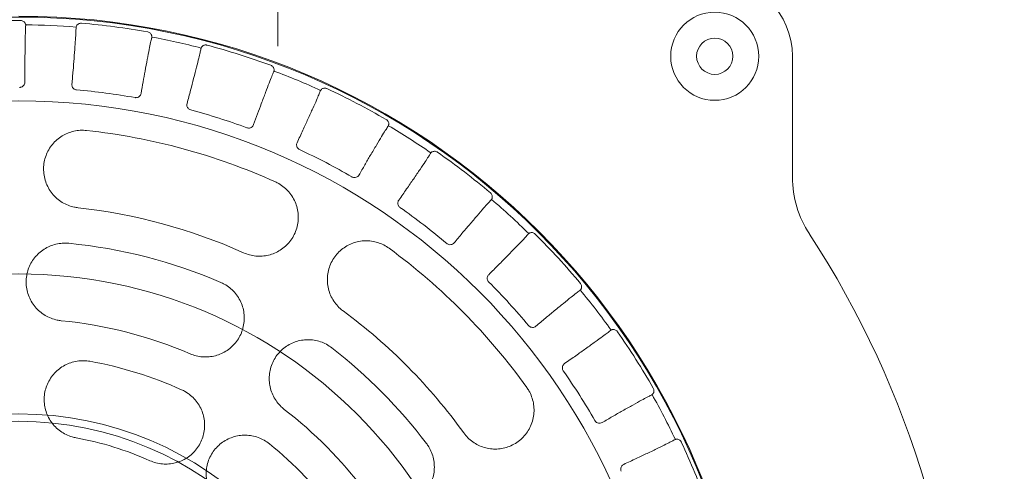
# Model space of a CAD drawing. Header units: centimetres. Extents: x -9388 to 91680, y -1419244 to 50347.
# Tile 141 of 183: x 38824 to 39014, y -689445 to -689358. Entities that reach past the tile are written whole.
import ezdxf
from ezdxf.enums import TextEntityAlignment as Align

# ---------------------------------------------------------------- set-up
doc = ezdxf.new("R2010")
doc.units = ezdxf.units.CM
doc.linetypes.add('CENTER', pattern=[2, 1.25, -0.25, 0.25, -0.25])
doc.linetypes.add('Kropki i Kreski', pattern=[360, 180, -90, 0, -90])
for name, color, linetype, lineweight in [('! wpusty dachowe_Nr_pióra__1', 7, 'Continuous', 13), ('Osie_Nr_pióra__1', 7, 'Continuous', 13), ('Osie_Nr_pióra__4', 7, 'Continuous', 13), ('Q_podkład', 8, 'Continuous', 9)]:
    doc.layers.add(name, color=color, linetype=linetype, lineweight=lineweight)
doc.layers.add('Osie', color=7, linetype='Continuous')
doc.layers.add('Q_kd_pion', color=7, linetype='CENTER', lineweight=35, true_color=0x34cc00)
doc.layers.add('Q_kd_wpusty', color=7, linetype='Continuous', lineweight=15, true_color=0x009901)
doc.styles.add('GENERATED_STYLE_3', font='calibri.ttf')

# ---------------------------------------------------------------- blocks, each defined once
blk = doc.blocks.new('Standardowy znacznik siatki_8')
at = {"layer": 'Osie_Nr_pióra__4', "linetype": 'Kropki i Kreski'}
blk.add_line((1000, 0), (12138.23, 0), dxfattribs=at)
at = {"layer": 'Osie_Nr_pióra__1', "style": 'GENERATED_STYLE_3'}
for tag, p in [('AC_MarkerText_1_0', (-125, 5.72)), ('AC_MarkerText_1_1', (13263.23, 5.72))]:
    blk.add_attdef(tag, text='', height=100, rotation=270, dxfattribs=at).set_placement(p, align=Align.MIDDLE_CENTER)
blk = doc.blocks.new('PAB.02_RZUT DACHU')
at = {"layer": '! wpusty dachowe_Nr_pióra__1', "color": 8, "linetype": 'Continuous'}
for radius in [92.35, 63.93]:
    blk.add_circle((38824, -709499.06), radius, dxfattribs=at)
blk.add_arc((38824, -709499.06), 142.08, 270, 90, dxfattribs=at)
at = {"layer": 'Osie', "color": 8, "linetype": 'Continuous', "zscale": 1000, "rotation": 89.9999999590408}
blk.add_blockref('Standardowy znacznik siatki_8', (38874, -712523.39), dxfattribs=at)
blk = doc.blocks.new('A$C674D9795')
at = {"layer": 'Q_kd_wpusty', "linetype": 'Continuous'}
blk.add_line((14.935, 13.435), (14.935, 11.103), dxfattribs=at)
blk.add_line((14.935, 13.435), (14.935, 11.103), dxfattribs=at)
for centre, radius in [((0, 0), 25), ((0, 0), 25), ((13.435, 13.435), 0.85), ((13.435, 13.435), 0.85), ((0, 0), 14.191), ((0, 0), 14.191), ((13.435, 13.435), 0.35), ((13.435, 13.435), 0.35), ((0, 0), 12.574), ((0, 0), 12.574)]:
    blk.add_circle(centre, radius, dxfattribs=at)
for centre, radius, start, end in [((13.435, 13.435), 1.5, 0, 90), ((13.435, 13.435), 1.5, 0, 90), ((0, 0), 14.124, 89.8629, 95.1018), ((0, 0), 14.124, 89.8629, 95.1018), ((0, 0), 14.124, 79.8629, 85.1018), ((0, 0), 14.124, 79.8629, 85.1018), ((0, 0), 14.042, 85.494, 89.4707), ((0, 0), 14.042, 85.494, 89.4707), ((0, 0), 14.042, 85.4941, 89.4706), ((0, 0), 14.042, 85.4941, 89.4706), ((0, 0), 14.042, 75.494, 79.4707), ((0, 0), 14.042, 75.494, 79.4707), ((0, 0), 14.042, 75.4941, 79.4706), ((0, 0), 14.042, 75.4941, 79.4706), ((0, 0), 14.124, 69.8629, 75.1018), ((0, 0), 14.124, 69.8629, 75.1018), ((0, 0), 14.042, 65.4941, 69.4706), ((0, 0), 14.042, 65.494, 69.4707), ((0, 0), 14.042, 65.4941, 69.4706), ((0, 0), 14.042, 65.494, 69.4707), ((0, 0), 12.835, 79.9408, 85.0239), ((0, 0), 12.835, 79.9408, 85.0239), ((0, 0), 14.124, 59.8629, 65.1018), ((0, 0), 14.124, 59.8629, 65.1018), ((0, 0), 12.835, 69.9408, 75.0239), ((0, 0), 12.835, 69.9408, 75.0239), ((0, 0), 12.074, 65.7909, 83.7909), ((0, 0), 12.074, 65.7909, 83.7909), ((0, 0), 14.042, 55.4941, 59.4706), ((0, 0), 14.042, 55.494, 59.4707), ((0, 0), 14.042, 55.4941, 59.4706), ((0, 0), 14.042, 55.494, 59.4707), ((0, 0), 12.835, 59.9408, 65.0239), ((0, 0), 12.835, 59.9408, 65.0239), ((0, 0), 14.124, 49.8629, 55.1018), ((0, 0), 14.124, 49.8629, 55.1018), ((16.935, 11.103), 2, 180, 213.2488), ((16.935, 11.103), 2, 180, 213.2488), ((0, 0), 14.042, 45.4941, 49.4706), ((0, 0), 14.042, 45.494, 49.4707), ((0, 0), 14.042, 45.4941, 49.4706), ((0, 0), 14.042, 45.494, 49.4707), ((0, 0), 10.574, 65.7909, 83.7909), ((0, 0), 10.574, 65.7909, 83.7909), ((0, 0), 12.835, 49.9408, 55.0239), ((0, 0), 12.835, 49.9408, 55.0239), ((0, 0), 14.124, 39.8629, 45.1018), ((0, 0), 14.124, 39.8629, 45.1018), ((0, 0), 18.25, 326.7512, 33.2488), ((0, 0), 18.25, 326.7512, 33.2488), ((0, 0), 9.874, 66.7606, 84.4132), ((0, 0), 9.874, 66.7606, 84.4132), ((0, 0), 12.074, 35.6989, 53.6989), ((0, 0), 12.074, 35.6989, 53.6989), ((0, 0), 12.835, 39.9408, 45.0239), ((0, 0), 12.835, 39.9408, 45.0239), ((0, 0), 14.042, 35.4941, 39.4706), ((0, 0), 14.042, 35.4941, 39.4706), ((0, 0), 14.042, 35.494, 39.4707), ((0, 0), 14.042, 35.494, 39.4707), ((0, 0), 10.574, 35.6989, 53.6989), ((0, 0), 10.574, 35.6989, 53.6989), ((0, 0), 8.374, 66.7606, 84.4132), ((0, 0), 8.374, 66.7606, 84.4132), ((0, 0), 14.124, 29.8629, 35.1018), ((0, 0), 14.124, 29.8629, 35.1018), ((0, 0), 9.874, 37.1642, 52.2791), ((0, 0), 9.874, 37.1642, 52.2791), ((0, 0), 7.674, 65.836, 79.7077), ((0, 0), 7.674, 65.836, 79.7077), ((0, 0), 12.835, 29.9408, 35.0239), ((0, 0), 12.835, 29.9408, 35.0239), ((0, 0), 14.042, 25.4941, 29.4706), ((0, 0), 14.042, 25.494, 29.4707), ((0, 0), 14.042, 25.4941, 29.4706), ((0, 0), 14.042, 25.494, 29.4707), ((0, 0), 8.374, 37.1642, 52.2791), ((0, 0), 8.374, 37.1642, 52.2791), ((0, 0), 6.174, 65.836, 79.7077), ((0, 0), 6.174, 65.836, 79.7077), ((0, 0), 7.674, 37.059, 50.9308), ((0, 0), 7.674, 37.059, 50.9308), ((0, 0), 14.124, 19.8629, 25.1018), ((0, 0), 14.124, 19.8629, 25.1018)]:
    blk.add_arc(centre, radius, start, end, dxfattribs=at)
for points, knots in [([(0.034, 14.124), (0.044, 14.123), (0.063, 14.122), (0.089, 14.109), (0.109, 14.091), (0.121, 14.071), (0.128, 14.054), (0.13, 14.045), (0.13, 14.042), (0.13, 14.042)], [0, 0, 0, 0, 0.149282, 0.298681, 0.445257, 0.59208, 0.755033, 0.95273, 1, 1, 1, 1]), ([(0.034, 14.124), (0.044, 14.123), (0.063, 14.122), (0.089, 14.109), (0.109, 14.091), (0.121, 14.071), (0.128, 14.054), (0.13, 14.045), (0.13, 14.042), (0.13, 14.042)], [0, 0, 0, 0, 0.149282, 0.298681, 0.445257, 0.59208, 0.755033, 0.95273, 1, 1, 1, 1]), ([(1.103, 13.999), (1.104, 14.003), (1.105, 14.01), (1.116, 14.032), (1.134, 14.051), (1.158, 14.066), (1.184, 14.073), (1.2, 14.073), (1.206, 14.073)], [0, 0, 0, 0, 0.258469, 0.444789, 0.600485, 0.756655, 0.902489, 1, 1, 1, 1]), ([(1.103, 13.999), (1.104, 14.003), (1.105, 14.01), (1.116, 14.032), (1.134, 14.051), (1.158, 14.066), (1.184, 14.073), (1.2, 14.073), (1.206, 14.073)], [0, 0, 0, 0, 0.258469, 0.444789, 0.600485, 0.756655, 0.902489, 1, 1, 1, 1]), ([(0.114, 12.935), (0.114, 13.012), (0.114, 13.167), (0.115, 13.394), (0.118, 13.614), (0.121, 13.801), (0.125, 13.943), (0.128, 13.995), (0.129, 14.021)], [0, 0, 0, 0, 0.141894, 0.286274, 0.467028, 0.653025, 0.824295, 1, 1, 1, 1]), ([(0.114, 12.935), (0.114, 13.012), (0.114, 13.167), (0.115, 13.394), (0.118, 13.614), (0.121, 13.801), (0.125, 13.943), (0.128, 13.995), (0.129, 14.021)], [0, 0, 0, 0, 0.141894, 0.286274, 0.467028, 0.653025, 0.824295, 1, 1, 1, 1]), ([(0.13, 14.042), (0.13, 14.041), (0.13, 14.041), (0.13, 14.041), (0.13, 14.041), (0.13, 14.042), (0.13, 14.042)], [0, 0, 0, 0, 1, 1, 1, 1.000004, 1.000004, 1.000004, 1.000004]), ([(0.13, 14.042), (0.13, 14.041), (0.13, 14.041), (0.13, 14.041), (0.13, 14.041), (0.13, 14.042), (0.13, 14.042)], [0, 0, 0, 0, 1, 1, 1, 1.000004, 1.000004, 1.000004, 1.000004]), ([(1.102, 13.978), (1.101, 13.957), (1.1, 13.913), (1.093, 13.793), (1.082, 13.625), (1.065, 13.407), (1.045, 13.163), (1.029, 12.985), (1.022, 12.895)], [0, 0, 0, 0, 0.149732, 0.302395, 0.483165, 0.669178, 0.832667, 1, 1, 1, 1]), ([(1.102, 13.978), (1.101, 13.957), (1.1, 13.913), (1.093, 13.793), (1.082, 13.625), (1.065, 13.407), (1.045, 13.163), (1.029, 12.985), (1.022, 12.895)], [0, 0, 0, 0, 0.149732, 0.302395, 0.483165, 0.669178, 0.832667, 1, 1, 1, 1]), ([(1.103, 13.998), (1.103, 13.998), (1.103, 13.999), (1.103, 13.999), (1.103, 13.999), (1.103, 13.998), (1.103, 13.998)], [0, 0, 0, 0, 1, 1, 1, 1.000004, 1.000004, 1.000004, 1.000004]), ([(1.103, 13.998), (1.103, 13.998), (1.103, 13.999), (1.103, 13.999), (1.103, 13.999), (1.103, 13.998), (1.103, 13.998)], [0, 0, 0, 0, 1, 1, 1, 1.000004, 1.000004, 1.000004, 1.000004]), ([(2.486, 13.904), (2.495, 13.901), (2.515, 13.896), (2.538, 13.879), (2.554, 13.858), (2.563, 13.836), (2.566, 13.818), (2.566, 13.809), (2.566, 13.806), (2.566, 13.806)], [0, 0, 0, 0, 0.149282, 0.298683, 0.445258, 0.592082, 0.755032, 0.95273, 1, 1, 1, 1]), ([(2.486, 13.904), (2.495, 13.901), (2.515, 13.896), (2.538, 13.879), (2.554, 13.858), (2.563, 13.836), (2.566, 13.818), (2.566, 13.809), (2.566, 13.806), (2.566, 13.806)], [0, 0, 0, 0, 0.149282, 0.298683, 0.445258, 0.592082, 0.755032, 0.95273, 1, 1, 1, 1]), ([(2.359, 12.719), (2.372, 12.793), (2.398, 12.944), (2.439, 13.166), (2.479, 13.383), (2.515, 13.568), (2.544, 13.709), (2.556, 13.76), (2.562, 13.786)], [0, 0, 0, 0, 0.140134, 0.282661, 0.463416, 0.649414, 0.822419, 1, 1, 1, 1]), ([(2.359, 12.719), (2.372, 12.793), (2.398, 12.944), (2.439, 13.166), (2.479, 13.383), (2.515, 13.568), (2.544, 13.709), (2.556, 13.76), (2.562, 13.786)], [0, 0, 0, 0, 0.140134, 0.282661, 0.463416, 0.649414, 0.822419, 1, 1, 1, 1]), ([(2.566, 13.806), (2.566, 13.806), (2.566, 13.805), (2.566, 13.805), (2.566, 13.805), (2.566, 13.806), (2.566, 13.806)], [0, 0, 0, 0, 1, 1, 1, 1.000004, 1.000004, 1.000004, 1.000004]), ([(2.566, 13.806), (2.566, 13.806), (2.566, 13.805), (2.566, 13.805), (2.566, 13.805), (2.566, 13.806), (2.566, 13.806)], [0, 0, 0, 0, 1, 1, 1, 1.000004, 1.000004, 1.000004, 1.000004]), ([(3.512, 13.575), (3.508, 13.553), (3.499, 13.51), (3.472, 13.394), (3.431, 13.23), (3.377, 13.019), (3.315, 12.781), (3.269, 12.609), (3.245, 12.522)], [0, 0, 0, 0, 0.149732, 0.302395, 0.483165, 0.669178, 0.832668, 1, 1, 1, 1]), ([(3.512, 13.575), (3.508, 13.553), (3.499, 13.51), (3.472, 13.394), (3.431, 13.23), (3.377, 13.019), (3.315, 12.781), (3.269, 12.609), (3.245, 12.522)], [0, 0, 0, 0, 0.149732, 0.302395, 0.483165, 0.669178, 0.832668, 1, 1, 1, 1]), ([(3.517, 13.594), (3.519, 13.598), (3.521, 13.605), (3.536, 13.625), (3.557, 13.641), (3.583, 13.652), (3.609, 13.654), (3.625, 13.651), (3.631, 13.65)], [0, 0, 0, 0, 0.258469, 0.44479, 0.600485, 0.756653, 0.90249, 1, 1, 1, 1]), ([(3.517, 13.594), (3.519, 13.598), (3.521, 13.605), (3.536, 13.625), (3.557, 13.641), (3.583, 13.652), (3.609, 13.654), (3.625, 13.651), (3.631, 13.65)], [0, 0, 0, 0, 0.258469, 0.44479, 0.600485, 0.756653, 0.90249, 1, 1, 1, 1]), ([(3.517, 13.594), (3.517, 13.594), (3.517, 13.594), (3.517, 13.594), (3.517, 13.594), (3.517, 13.594), (3.517, 13.594)], [0, 0, 0, 0, 1, 1, 1, 1.000004, 1.000004, 1.000004, 1.000004]), ([(3.517, 13.594), (3.517, 13.594), (3.517, 13.594), (3.517, 13.594), (3.517, 13.594), (3.517, 13.594), (3.517, 13.594)], [0, 0, 0, 0, 1, 1, 1, 1.000004, 1.000004, 1.000004, 1.000004]), ([(4.531, 12.116), (4.557, 12.186), (4.609, 12.328), (4.687, 12.539), (4.764, 12.745), (4.832, 12.922), (4.885, 13.058), (4.906, 13.107), (4.917, 13.131)], [0, 0, 0, 0, 0.138266, 0.278829, 0.459586, 0.645585, 0.820429, 1, 1, 1, 1]), ([(4.531, 12.116), (4.557, 12.186), (4.609, 12.328), (4.687, 12.539), (4.764, 12.745), (4.832, 12.922), (4.885, 13.058), (4.906, 13.107), (4.917, 13.131)], [0, 0, 0, 0, 0.138266, 0.278829, 0.459586, 0.645585, 0.820429, 1, 1, 1, 1]), ([(4.863, 13.261), (4.871, 13.257), (4.889, 13.248), (4.909, 13.227), (4.922, 13.204), (4.927, 13.181), (4.927, 13.162), (4.925, 13.153), (4.925, 13.151), (4.924, 13.15)], [0, 0, 0, 0, 0.149282, 0.298682, 0.44526, 0.592081, 0.755032, 0.95273, 1, 1, 1, 1]), ([(4.863, 13.261), (4.871, 13.257), (4.889, 13.248), (4.909, 13.227), (4.922, 13.204), (4.927, 13.181), (4.927, 13.162), (4.925, 13.153), (4.925, 13.151), (4.924, 13.15)], [0, 0, 0, 0, 0.149282, 0.298682, 0.44526, 0.592081, 0.755032, 0.95273, 1, 1, 1, 1]), ([(4.924, 13.15), (4.924, 13.15), (4.924, 13.15), (4.924, 13.15), (4.924, 13.15), (4.924, 13.15), (4.924, 13.15)], [0, 0, 0, 0, 1, 1, 1, 1.000004, 1.000004, 1.000004, 1.000004]), ([(4.924, 13.15), (4.924, 13.15), (4.924, 13.15), (4.924, 13.15), (4.924, 13.15), (4.924, 13.15), (4.924, 13.15)], [0, 0, 0, 0, 1, 1, 1, 1.000004, 1.000004, 1.000004, 1.000004]), ([(0.114, 12.935), (0.113, 12.923), (0.11, 12.899), (0.09, 12.867), (0.061, 12.845), (0.034, 12.836), (0.018, 12.835), (0.013, 12.835)], [0, 0, 0, 0, 0.240566, 0.481601, 0.708704, 0.916759, 1, 1, 1, 1]), ([(0.114, 12.935), (0.113, 12.923), (0.11, 12.899), (0.09, 12.867), (0.061, 12.845), (0.034, 12.836), (0.018, 12.835), (0.013, 12.835)], [0, 0, 0, 0, 0.240566, 0.481601, 0.708704, 0.916759, 1, 1, 1, 1]), ([(1.113, 12.787), (1.103, 12.788), (1.082, 12.792), (1.054, 12.81), (1.034, 12.835), (1.022, 12.864), (1.022, 12.885), (1.022, 12.895)], [0, 0, 0, 0, 0.19321, 0.386197, 0.585284, 0.798591, 1, 1, 1, 1]), ([(1.113, 12.787), (1.103, 12.788), (1.082, 12.792), (1.054, 12.81), (1.034, 12.835), (1.022, 12.864), (1.022, 12.885), (1.022, 12.895)], [0, 0, 0, 0, 0.19321, 0.386197, 0.585284, 0.798591, 1, 1, 1, 1]), ([(5.816, 12.759), (5.808, 12.738), (5.792, 12.697), (5.745, 12.587), (5.676, 12.433), (5.586, 12.235), (5.484, 12.012), (5.408, 11.85), (5.37, 11.768)], [0, 0, 0, 0, 0.149732, 0.302395, 0.483165, 0.669178, 0.832668, 1, 1, 1, 1]), ([(5.816, 12.759), (5.808, 12.738), (5.792, 12.697), (5.745, 12.587), (5.676, 12.433), (5.586, 12.235), (5.484, 12.012), (5.408, 11.85), (5.37, 11.768)], [0, 0, 0, 0, 0.149732, 0.302395, 0.483165, 0.669178, 0.832668, 1, 1, 1, 1]), ([(5.824, 12.777), (5.827, 12.781), (5.83, 12.787), (5.848, 12.804), (5.871, 12.816), (5.899, 12.822), (5.926, 12.82), (5.94, 12.814), (5.946, 12.812)], [0, 0, 0, 0, 0.258467, 0.444788, 0.600486, 0.756654, 0.90249, 1, 1, 1, 1]), ([(5.824, 12.777), (5.827, 12.781), (5.83, 12.787), (5.848, 12.804), (5.871, 12.816), (5.899, 12.822), (5.926, 12.82), (5.94, 12.814), (5.946, 12.812)], [0, 0, 0, 0, 0.258467, 0.444788, 0.600486, 0.756654, 0.90249, 1, 1, 1, 1]), ([(5.824, 12.777), (5.824, 12.777), (5.824, 12.777), (5.824, 12.777), (5.824, 12.777), (5.824, 12.777), (5.824, 12.777)], [0, 0, 0, 0, 1, 1, 1, 1.000004, 1.000004, 1.000004, 1.000004]), ([(5.824, 12.777), (5.824, 12.777), (5.824, 12.777), (5.824, 12.777), (5.824, 12.777), (5.824, 12.777), (5.824, 12.777)], [0, 0, 0, 0, 1, 1, 1, 1.000004, 1.000004, 1.000004, 1.000004]), ([(2.359, 12.719), (2.355, 12.707), (2.349, 12.684), (2.323, 12.656), (2.291, 12.639), (2.262, 12.635), (2.246, 12.637), (2.242, 12.638)], [0, 0, 0, 0, 0.240565, 0.481598, 0.708704, 0.916759, 1, 1, 1, 1]), ([(2.359, 12.719), (2.355, 12.707), (2.349, 12.684), (2.323, 12.656), (2.291, 12.639), (2.262, 12.635), (2.246, 12.637), (2.242, 12.638)], [0, 0, 0, 0, 0.240565, 0.481598, 0.708704, 0.916759, 1, 1, 1, 1]), ([(3.317, 12.399), (3.307, 12.403), (3.287, 12.41), (3.263, 12.432), (3.247, 12.46), (3.24, 12.491), (3.244, 12.512), (3.245, 12.522)], [0, 0, 0, 0, 0.193211, 0.386194, 0.585286, 0.798595, 1, 1, 1, 1]), ([(3.317, 12.399), (3.307, 12.403), (3.287, 12.41), (3.263, 12.432), (3.247, 12.46), (3.24, 12.491), (3.244, 12.512), (3.245, 12.522)], [0, 0, 0, 0, 0.193211, 0.386194, 0.585286, 0.798595, 1, 1, 1, 1]), ([(7.091, 12.215), (7.1, 12.209), (7.116, 12.198), (7.132, 12.174), (7.14, 12.148), (7.141, 12.125), (7.138, 12.107), (7.134, 12.098), (7.133, 12.096), (7.133, 12.095)], [0, 0, 0, 0, 0.14928, 0.298682, 0.445259, 0.59208, 0.755032, 0.952729, 1, 1, 1, 1]), ([(7.091, 12.215), (7.1, 12.209), (7.116, 12.198), (7.132, 12.174), (7.14, 12.148), (7.141, 12.125), (7.138, 12.107), (7.134, 12.098), (7.133, 12.096), (7.133, 12.095)], [0, 0, 0, 0, 0.14928, 0.298682, 0.445259, 0.59208, 0.755032, 0.952729, 1, 1, 1, 1]), ([(1.306, 12.003), (1.265, 12.006), (1.182, 12.011), (1.059, 11.992), (0.941, 11.956), (0.831, 11.9), (0.731, 11.827), (0.644, 11.737), (0.572, 11.634), (0.518, 11.52), (0.484, 11.397), (0.471, 11.268), (0.481, 11.139), (0.512, 11.012), (0.566, 10.892), (0.638, 10.784), (0.729, 10.691), (0.832, 10.614), (0.947, 10.558), (1.052, 10.525), (1.119, 10.516), (1.144, 10.512)], [0, 0, 0, 0, 0.05185, 0.103702, 0.155521, 0.207345, 0.259848, 0.312358, 0.366177, 0.420001, 0.475159, 0.530318, 0.586198, 0.642074, 0.69771, 0.753339, 0.807817, 0.862288, 0.91532, 0.968349, 1, 1, 1, 1]), ([(1.306, 12.003), (1.265, 12.006), (1.182, 12.011), (1.059, 11.992), (0.941, 11.956), (0.831, 11.9), (0.731, 11.827), (0.644, 11.737), (0.572, 11.634), (0.518, 11.52), (0.484, 11.397), (0.471, 11.268), (0.481, 11.139), (0.512, 11.012), (0.566, 10.892), (0.638, 10.784), (0.729, 10.691), (0.832, 10.614), (0.947, 10.558), (1.052, 10.525), (1.119, 10.516), (1.144, 10.512)], [0, 0, 0, 0, 0.05185, 0.103702, 0.155521, 0.207345, 0.259848, 0.312358, 0.366177, 0.420001, 0.475159, 0.530318, 0.586198, 0.642074, 0.69771, 0.753339, 0.807817, 0.862288, 0.91532, 0.968349, 1, 1, 1, 1]), ([(4.531, 12.116), (4.526, 12.105), (4.515, 12.083), (4.486, 12.06), (4.451, 12.049), (4.422, 12.05), (4.407, 12.055), (4.402, 12.056)], [0, 0, 0, 0, 0.240564, 0.481597, 0.708703, 0.916759, 1, 1, 1, 1]), ([(4.531, 12.116), (4.526, 12.105), (4.515, 12.083), (4.486, 12.06), (4.451, 12.049), (4.422, 12.05), (4.407, 12.055), (4.402, 12.056)], [0, 0, 0, 0, 0.240564, 0.481597, 0.708703, 0.916759, 1, 1, 1, 1]), ([(6.566, 11.145), (6.604, 11.211), (6.681, 11.343), (6.795, 11.539), (6.907, 11.728), (7.004, 11.89), (7.079, 12.012), (7.108, 12.056), (7.123, 12.078)], [0, 0, 0, 0, 0.140528, 0.283471, 0.464226, 0.650223, 0.82284, 1, 1, 1, 1]), ([(6.566, 11.145), (6.604, 11.211), (6.681, 11.343), (6.795, 11.539), (6.907, 11.728), (7.004, 11.89), (7.079, 12.012), (7.108, 12.056), (7.123, 12.078)], [0, 0, 0, 0, 0.140528, 0.283471, 0.464226, 0.650223, 0.82284, 1, 1, 1, 1]), ([(7.133, 12.095), (7.133, 12.095), (7.133, 12.095), (7.133, 12.095), (7.133, 12.095), (7.133, 12.095), (7.133, 12.095)], [0, 0, 0, 0, 1, 1, 1, 1.000004, 1.000004, 1.000004, 1.000004]), ([(7.133, 12.095), (7.133, 12.095), (7.133, 12.095), (7.133, 12.095), (7.133, 12.095), (7.133, 12.095), (7.133, 12.095)], [0, 0, 0, 0, 1, 1, 1, 1.000004, 1.000004, 1.000004, 1.000004]), ([(5.419, 11.635), (5.41, 11.64), (5.392, 11.651), (5.372, 11.677), (5.361, 11.707), (5.36, 11.739), (5.367, 11.758), (5.37, 11.768)], [0, 0, 0, 0, 0.19321, 0.386195, 0.585282, 0.798597, 1, 1, 1, 1]), ([(5.419, 11.635), (5.41, 11.64), (5.392, 11.651), (5.372, 11.677), (5.361, 11.707), (5.36, 11.739), (5.367, 11.758), (5.37, 11.768)], [0, 0, 0, 0, 0.19321, 0.386195, 0.585282, 0.798597, 1, 1, 1, 1]), ([(7.955, 11.572), (7.957, 11.575), (7.962, 11.58), (7.982, 11.594), (8.008, 11.602), (8.036, 11.603), (8.062, 11.596), (8.075, 11.588), (8.081, 11.584)], [0, 0, 0, 0, 0.258468, 0.444787, 0.600486, 0.756654, 0.902487, 1, 1, 1, 1]), ([(7.955, 11.572), (7.957, 11.575), (7.962, 11.58), (7.982, 11.594), (8.008, 11.602), (8.036, 11.603), (8.062, 11.596), (8.075, 11.588), (8.081, 11.584)], [0, 0, 0, 0, 0.258468, 0.444787, 0.600486, 0.756654, 0.902487, 1, 1, 1, 1]), ([(7.943, 11.555), (7.932, 11.536), (7.909, 11.499), (7.843, 11.399), (7.749, 11.258), (7.626, 11.079), (7.486, 10.877), (7.384, 10.731), (7.332, 10.657)], [0, 0, 0, 0, 0.149732, 0.302395, 0.483165, 0.669178, 0.832668, 1, 1, 1, 1]), ([(7.943, 11.555), (7.932, 11.536), (7.909, 11.499), (7.843, 11.399), (7.749, 11.258), (7.626, 11.079), (7.486, 10.877), (7.384, 10.731), (7.332, 10.657)], [0, 0, 0, 0, 0.149732, 0.302395, 0.483165, 0.669178, 0.832668, 1, 1, 1, 1]), ([(7.954, 11.571), (7.955, 11.571), (7.955, 11.572), (7.955, 11.572), (7.955, 11.572), (7.954, 11.571), (7.954, 11.571)], [0, 0, 0, 0, 1, 1, 1, 1.000004, 1.000004, 1.000004, 1.000004]), ([(7.954, 11.571), (7.955, 11.571), (7.955, 11.572), (7.955, 11.572), (7.955, 11.572), (7.954, 11.571), (7.954, 11.571)], [0, 0, 0, 0, 1, 1, 1, 1.000004, 1.000004, 1.000004, 1.000004]), ([(6.566, 11.145), (6.559, 11.135), (6.545, 11.116), (6.512, 11.098), (6.476, 11.093), (6.447, 11.099), (6.433, 11.107), (6.429, 11.109)], [0, 0, 0, 0, 0.240565, 0.481595, 0.708702, 0.916758, 1, 1, 1, 1]), ([(6.566, 11.145), (6.559, 11.135), (6.545, 11.116), (6.512, 11.098), (6.476, 11.093), (6.447, 11.099), (6.433, 11.107), (6.429, 11.109)], [0, 0, 0, 0, 0.240565, 0.481595, 0.708702, 0.916758, 1, 1, 1, 1]), ([(4.336, 9.644), (4.375, 9.629), (4.452, 9.599), (4.574, 9.578), (4.698, 9.577), (4.82, 9.596), (4.938, 9.635), (5.048, 9.693), (5.148, 9.768), (5.235, 9.861), (5.305, 9.967), (5.357, 10.086), (5.388, 10.212), (5.397, 10.342), (5.383, 10.472), (5.348, 10.597), (5.291, 10.714), (5.216, 10.819), (5.124, 10.908), (5.034, 10.972), (4.974, 11.001), (4.951, 11.012)], [0, 0, 0, 0, 0.051863, 0.103729, 0.155562, 0.2074, 0.259906, 0.312418, 0.366222, 0.420031, 0.475168, 0.530307, 0.586182, 0.642052, 0.697703, 0.753346, 0.807845, 0.862337, 0.915376, 0.968411, 1, 1, 1, 1]), ([(4.336, 9.644), (4.375, 9.629), (4.452, 9.599), (4.574, 9.578), (4.698, 9.577), (4.82, 9.596), (4.938, 9.635), (5.048, 9.693), (5.148, 9.768), (5.235, 9.861), (5.305, 9.967), (5.357, 10.086), (5.388, 10.212), (5.397, 10.342), (5.383, 10.472), (5.348, 10.597), (5.291, 10.714), (5.216, 10.819), (5.124, 10.908), (5.034, 10.972), (4.974, 11.001), (4.951, 11.012)], [0, 0, 0, 0, 0.051863, 0.103729, 0.155562, 0.2074, 0.259906, 0.312418, 0.366222, 0.420031, 0.475168, 0.530307, 0.586182, 0.642052, 0.697703, 0.753346, 0.807845, 0.862337, 0.915376, 0.968411, 1, 1, 1, 1]), ([(7.357, 10.517), (7.349, 10.524), (7.333, 10.538), (7.318, 10.567), (7.313, 10.598), (7.317, 10.63), (7.327, 10.648), (7.332, 10.657)], [0, 0, 0, 0, 0.193208, 0.386197, 0.585283, 0.798592, 1, 1, 1, 1]), ([(7.357, 10.517), (7.349, 10.524), (7.333, 10.538), (7.318, 10.567), (7.313, 10.598), (7.317, 10.63), (7.327, 10.648), (7.332, 10.657)], [0, 0, 0, 0, 0.193208, 0.386197, 0.585283, 0.798592, 1, 1, 1, 1]), ([(8.402, 9.835), (8.454, 9.897), (8.558, 10.021), (8.709, 10.199), (8.852, 10.366), (8.971, 10.503), (9.061, 10.604), (9.095, 10.639), (9.112, 10.658)], [0, 0, 0, 0, 0.148796, 0.300468, 0.48122, 0.667215, 0.831652, 1, 1, 1, 1]), ([(8.402, 9.835), (8.454, 9.897), (8.558, 10.021), (8.709, 10.199), (8.852, 10.366), (8.971, 10.503), (9.061, 10.604), (9.095, 10.639), (9.112, 10.658)], [0, 0, 0, 0, 0.148796, 0.300468, 0.48122, 0.667215, 0.831652, 1, 1, 1, 1]), ([(9.105, 10.798), (9.112, 10.791), (9.126, 10.777), (9.137, 10.75), (9.141, 10.724), (9.138, 10.701), (9.132, 10.683), (9.127, 10.675), (9.125, 10.673), (9.125, 10.673)], [0, 0, 0, 0, 0.149283, 0.298683, 0.44526, 0.592081, 0.755032, 0.952729, 1, 1, 1, 1]), ([(9.105, 10.798), (9.112, 10.791), (9.126, 10.777), (9.137, 10.75), (9.141, 10.724), (9.138, 10.701), (9.132, 10.683), (9.127, 10.675), (9.125, 10.673), (9.125, 10.673)], [0, 0, 0, 0, 0.149283, 0.298683, 0.44526, 0.592081, 0.755032, 0.952729, 1, 1, 1, 1]), ([(9.125, 10.673), (9.125, 10.673), (9.125, 10.673), (9.125, 10.673), (9.125, 10.673), (9.125, 10.673), (9.125, 10.673)], [0, 0, 0, 0, 1, 1, 1, 1.000004, 1.000004, 1.000004, 1.000004]), ([(9.125, 10.673), (9.125, 10.673), (9.125, 10.673), (9.125, 10.673), (9.125, 10.673), (9.125, 10.673), (9.125, 10.673)], [0, 0, 0, 0, 1, 1, 1, 1.000004, 1.000004, 1.000004, 1.000004]), ([(9.829, 10), (9.815, 9.984), (9.786, 9.951), (9.704, 9.863), (9.586, 9.742), (9.434, 9.586), (9.261, 9.412), (9.135, 9.285), (9.071, 9.221)], [0, 0, 0, 0, 0.149732, 0.302395, 0.483165, 0.669178, 0.832668, 1, 1, 1, 1]), ([(9.829, 10), (9.815, 9.984), (9.786, 9.951), (9.704, 9.863), (9.586, 9.742), (9.434, 9.586), (9.261, 9.412), (9.135, 9.285), (9.071, 9.221)], [0, 0, 0, 0, 0.149732, 0.302395, 0.483165, 0.669178, 0.832668, 1, 1, 1, 1]), ([(9.843, 10.015), (9.846, 10.017), (9.852, 10.021), (9.874, 10.031), (9.901, 10.035), (9.929, 10.031), (9.953, 10.02), (9.965, 10.009), (9.97, 10.005)], [0, 0, 0, 0, 0.258468, 0.444786, 0.600485, 0.756653, 0.902488, 1, 1, 1, 1]), ([(9.843, 10.015), (9.846, 10.017), (9.852, 10.021), (9.874, 10.031), (9.901, 10.035), (9.929, 10.031), (9.953, 10.02), (9.965, 10.009), (9.97, 10.005)], [0, 0, 0, 0, 0.258468, 0.444786, 0.600485, 0.756653, 0.902488, 1, 1, 1, 1]), ([(9.843, 10.014), (9.843, 10.014), (9.843, 10.014), (9.843, 10.015), (9.843, 10.015), (9.843, 10.014), (9.843, 10.014)], [0, 0, 0, 0, 1, 1, 1, 1.000004, 1.000004, 1.000004, 1.000004]), ([(9.843, 10.014), (9.843, 10.014), (9.843, 10.014), (9.843, 10.015), (9.843, 10.015), (9.843, 10.014), (9.843, 10.014)], [0, 0, 0, 0, 1, 1, 1, 1.000004, 1.000004, 1.000004, 1.000004]), ([(0.961, 9.827), (0.92, 9.829), (0.836, 9.833), (0.713, 9.813), (0.594, 9.774), (0.484, 9.716), (0.384, 9.641), (0.298, 9.549), (0.228, 9.444), (0.177, 9.329), (0.145, 9.205), (0.135, 9.077), (0.146, 8.949), (0.18, 8.824), (0.234, 8.707), (0.308, 8.6), (0.398, 8.509), (0.502, 8.434), (0.617, 8.378), (0.723, 8.346), (0.79, 8.338), (0.815, 8.334)], [0, 0, 0, 0, 0.052503, 0.105007, 0.157489, 0.209974, 0.262917, 0.315864, 0.36964, 0.42342, 0.478079, 0.532739, 0.587827, 0.642913, 0.697842, 0.752765, 0.806946, 0.861123, 0.914387, 0.96765, 1, 1, 1, 1]), ([(0.961, 9.827), (0.92, 9.829), (0.836, 9.833), (0.713, 9.813), (0.594, 9.774), (0.484, 9.716), (0.384, 9.641), (0.298, 9.549), (0.228, 9.444), (0.177, 9.329), (0.145, 9.205), (0.135, 9.077), (0.146, 8.949), (0.18, 8.824), (0.234, 8.707), (0.308, 8.6), (0.398, 8.509), (0.502, 8.434), (0.617, 8.378), (0.723, 8.346), (0.79, 8.338), (0.815, 8.334)], [0, 0, 0, 0, 0.052503, 0.105007, 0.157489, 0.209974, 0.262917, 0.315864, 0.36964, 0.42342, 0.478079, 0.532739, 0.587827, 0.642913, 0.697842, 0.752765, 0.806946, 0.861123, 0.914387, 0.96765, 1, 1, 1, 1]), ([(7.148, 9.731), (7.114, 9.754), (7.045, 9.799), (6.929, 9.845), (6.809, 9.872), (6.685, 9.879), (6.562, 9.866), (6.442, 9.833), (6.329, 9.779), (6.224, 9.707), (6.133, 9.618), (6.057, 9.513), (6.001, 9.396), (5.964, 9.271), (5.951, 9.141), (5.959, 9.011), (5.991, 8.884), (6.042, 8.766), (6.113, 8.66), (6.187, 8.579), (6.24, 8.537), (6.26, 8.522)], [0, 0, 0, 0, 0.05185, 0.103702, 0.15552, 0.207345, 0.259848, 0.312358, 0.366177, 0.420001, 0.475159, 0.530318, 0.586198, 0.642074, 0.69771, 0.753339, 0.807817, 0.862288, 0.91532, 0.968349, 1, 1, 1, 1]), ([(7.148, 9.731), (7.114, 9.754), (7.045, 9.799), (6.929, 9.845), (6.809, 9.872), (6.685, 9.879), (6.562, 9.866), (6.442, 9.833), (6.329, 9.779), (6.224, 9.707), (6.133, 9.618), (6.057, 9.513), (6.001, 9.396), (5.964, 9.271), (5.951, 9.141), (5.959, 9.011), (5.991, 8.884), (6.042, 8.766), (6.113, 8.66), (6.187, 8.579), (6.24, 8.537), (6.26, 8.522)], [0, 0, 0, 0, 0.05185, 0.103702, 0.15552, 0.207345, 0.259848, 0.312358, 0.366177, 0.420001, 0.475159, 0.530318, 0.586198, 0.642074, 0.69771, 0.753339, 0.807817, 0.862288, 0.91532, 0.968349, 1, 1, 1, 1]), ([(8.402, 9.835), (8.393, 9.827), (8.376, 9.81), (8.34, 9.799), (8.304, 9.8), (8.277, 9.811), (8.264, 9.821), (8.26, 9.824)], [0, 0, 0, 0, 0.240564, 0.481596, 0.708702, 0.916756, 1, 1, 1, 1]), ([(8.402, 9.835), (8.393, 9.827), (8.376, 9.81), (8.34, 9.799), (8.304, 9.8), (8.277, 9.811), (8.264, 9.821), (8.26, 9.824)], [0, 0, 0, 0, 0.240564, 0.481596, 0.708702, 0.916756, 1, 1, 1, 1]), ([(9.072, 9.079), (9.065, 9.088), (9.051, 9.104), (9.042, 9.135), (9.042, 9.167), (9.052, 9.198), (9.065, 9.214), (9.071, 9.221)], [0, 0, 0, 0, 0.193212, 0.386197, 0.585284, 0.798595, 1, 1, 1, 1]), ([(9.072, 9.079), (9.065, 9.088), (9.051, 9.104), (9.042, 9.135), (9.042, 9.167), (9.052, 9.198), (9.065, 9.214), (9.071, 9.221)], [0, 0, 0, 0, 0.193212, 0.386197, 0.585284, 0.798595, 1, 1, 1, 1]), ([(3.304, 7.695), (3.343, 7.68), (3.421, 7.651), (3.545, 7.633), (3.67, 7.634), (3.793, 7.655), (3.911, 7.698), (4.021, 7.758), (4.119, 7.837), (4.203, 7.932), (4.271, 8.04), (4.319, 8.159), (4.347, 8.285), (4.353, 8.414), (4.337, 8.542), (4.299, 8.666), (4.241, 8.781), (4.164, 8.883), (4.072, 8.971), (3.981, 9.034), (3.919, 9.062), (3.896, 9.073)], [0, 0, 0, 0, 0.05251, 0.105021, 0.15751, 0.210003, 0.262947, 0.315894, 0.369663, 0.423434, 0.478083, 0.532733, 0.587819, 0.642903, 0.697839, 0.75277, 0.806961, 0.861148, 0.914416, 0.967682, 1, 1, 1, 1]), ([(3.304, 7.695), (3.343, 7.68), (3.421, 7.651), (3.545, 7.633), (3.67, 7.634), (3.793, 7.655), (3.911, 7.698), (4.021, 7.758), (4.119, 7.837), (4.203, 7.932), (4.271, 8.04), (4.319, 8.159), (4.347, 8.285), (4.353, 8.414), (4.337, 8.542), (4.299, 8.666), (4.241, 8.781), (4.164, 8.883), (4.072, 8.971), (3.981, 9.034), (3.919, 9.062), (3.896, 9.073)], [0, 0, 0, 0, 0.05251, 0.105021, 0.15751, 0.210003, 0.262947, 0.315894, 0.369663, 0.423434, 0.478083, 0.532733, 0.587819, 0.642903, 0.697839, 0.75277, 0.806961, 0.861148, 0.914416, 0.967682, 1, 1, 1, 1]), ([(10.842, 9.053), (10.847, 9.045), (10.859, 9.029), (10.865, 9), (10.864, 8.974), (10.857, 8.952), (10.848, 8.935), (10.842, 8.928), (10.84, 8.927), (10.84, 8.926)], [0, 0, 0, 0, 0.14928, 0.298682, 0.44526, 0.592082, 0.755033, 0.952729, 1, 1, 1, 1]), ([(10.842, 9.053), (10.847, 9.045), (10.859, 9.029), (10.865, 9), (10.864, 8.974), (10.857, 8.952), (10.848, 8.935), (10.842, 8.928), (10.84, 8.927), (10.84, 8.926)], [0, 0, 0, 0, 0.14928, 0.298682, 0.44526, 0.592082, 0.755033, 0.952729, 1, 1, 1, 1]), ([(9.982, 8.227), (10.044, 8.279), (10.17, 8.385), (10.35, 8.534), (10.52, 8.674), (10.66, 8.787), (10.765, 8.87), (10.804, 8.899), (10.824, 8.913)], [0, 0, 0, 0, 0.150333, 0.303635, 0.484387, 0.670381, 0.83329, 1, 1, 1, 1]), ([(9.982, 8.227), (10.044, 8.279), (10.17, 8.385), (10.35, 8.534), (10.52, 8.674), (10.66, 8.787), (10.765, 8.87), (10.804, 8.899), (10.824, 8.913)], [0, 0, 0, 0, 0.150333, 0.303635, 0.484387, 0.670381, 0.83329, 1, 1, 1, 1]), ([(10.84, 8.926), (10.84, 8.926), (10.84, 8.926), (10.839, 8.926), (10.839, 8.926), (10.84, 8.926), (10.84, 8.926)], [0, 0, 0, 0, 1, 1, 1, 1.000004, 1.000004, 1.000004, 1.000004]), ([(10.84, 8.926), (10.84, 8.926), (10.84, 8.926), (10.839, 8.926), (10.839, 8.926), (10.84, 8.926), (10.84, 8.926)], [0, 0, 0, 0, 1, 1, 1, 1.000004, 1.000004, 1.000004, 1.000004]), ([(9.982, 8.227), (9.972, 8.22), (9.952, 8.207), (9.915, 8.202), (9.879, 8.209), (9.854, 8.225), (9.844, 8.237), (9.841, 8.24)], [0, 0, 0, 0, 0.240565, 0.481597, 0.7087, 0.916757, 1, 1, 1, 1]), ([(9.982, 8.227), (9.972, 8.22), (9.952, 8.207), (9.915, 8.202), (9.879, 8.209), (9.854, 8.225), (9.844, 8.237), (9.841, 8.24)], [0, 0, 0, 0, 0.240565, 0.481597, 0.7087, 0.916757, 1, 1, 1, 1]), ([(11.416, 8.141), (11.399, 8.128), (11.365, 8.1), (11.269, 8.029), (11.132, 7.929), (10.955, 7.802), (10.755, 7.66), (10.609, 7.558), (10.535, 7.506)], [0, 0, 0, 0, 0.149732, 0.302395, 0.483165, 0.669178, 0.832668, 1, 1, 1, 1]), ([(11.416, 8.141), (11.399, 8.128), (11.365, 8.1), (11.269, 8.029), (11.132, 7.929), (10.955, 7.802), (10.755, 7.66), (10.609, 7.558), (10.535, 7.506)], [0, 0, 0, 0, 0.149732, 0.302395, 0.483165, 0.669178, 0.832668, 1, 1, 1, 1]), ([(11.432, 8.153), (11.433, 8.153), (11.433, 8.153), (11.433, 8.153), (11.433, 8.153), (11.432, 8.153), (11.432, 8.153)], [0, 0, 0, 0, 1, 1, 1, 1.000004, 1.000004, 1.000004, 1.000004]), ([(11.432, 8.153), (11.433, 8.153), (11.433, 8.153), (11.433, 8.153), (11.433, 8.153), (11.432, 8.153), (11.432, 8.153)], [0, 0, 0, 0, 1, 1, 1, 1.000004, 1.000004, 1.000004, 1.000004]), ([(11.433, 8.153), (11.436, 8.155), (11.442, 8.158), (11.466, 8.164), (11.493, 8.163), (11.52, 8.155), (11.542, 8.139), (11.552, 8.127), (11.556, 8.122)], [0, 0, 0, 0, 0.258468, 0.444789, 0.600485, 0.756653, 0.902491, 1, 1, 1, 1]), ([(11.433, 8.153), (11.436, 8.155), (11.442, 8.158), (11.466, 8.164), (11.493, 8.163), (11.52, 8.155), (11.542, 8.139), (11.552, 8.127), (11.556, 8.122)], [0, 0, 0, 0, 0.258468, 0.444789, 0.600485, 0.756653, 0.902491, 1, 1, 1, 1]), ([(6.041, 7.81), (6.007, 7.834), (5.939, 7.882), (5.823, 7.931), (5.702, 7.961), (5.578, 7.971), (5.453, 7.959), (5.332, 7.928), (5.217, 7.876), (5.111, 7.806), (5.019, 7.718), (4.942, 7.615), (4.884, 7.5), (4.846, 7.377), (4.829, 7.248), (4.835, 7.119), (4.863, 6.993), (4.911, 6.875), (4.979, 6.767), (5.051, 6.683), (5.104, 6.64), (5.123, 6.624)], [0, 0, 0, 0, 0.052503, 0.105007, 0.157489, 0.209975, 0.262917, 0.315864, 0.36964, 0.42342, 0.478079, 0.532739, 0.587827, 0.642913, 0.697841, 0.752765, 0.806946, 0.861123, 0.914388, 0.96765, 1, 1, 1, 1]), ([(6.041, 7.81), (6.007, 7.834), (5.939, 7.882), (5.823, 7.931), (5.702, 7.961), (5.578, 7.971), (5.453, 7.959), (5.332, 7.928), (5.217, 7.876), (5.111, 7.806), (5.019, 7.718), (4.942, 7.615), (4.884, 7.5), (4.846, 7.377), (4.829, 7.248), (4.835, 7.119), (4.863, 6.993), (4.911, 6.875), (4.979, 6.767), (5.051, 6.683), (5.104, 6.64), (5.123, 6.624)], [0, 0, 0, 0, 0.052503, 0.105007, 0.157489, 0.209975, 0.262917, 0.315864, 0.36964, 0.42342, 0.478079, 0.532739, 0.587827, 0.642913, 0.697841, 0.752765, 0.806946, 0.861123, 0.914388, 0.96765, 1, 1, 1, 1]), ([(1.371, 7.551), (1.33, 7.556), (1.247, 7.567), (1.121, 7.557), (0.999, 7.527), (0.883, 7.478), (0.777, 7.41), (0.684, 7.325), (0.607, 7.225), (0.546, 7.113), (0.505, 6.993), (0.485, 6.866), (0.487, 6.738), (0.511, 6.612), (0.555, 6.492), (0.619, 6.381), (0.702, 6.283), (0.798, 6.2), (0.908, 6.135), (1.011, 6.094), (1.078, 6.08), (1.103, 6.075)], [0, 0, 0, 0, 0.053009, 0.106018, 0.159014, 0.212012, 0.265286, 0.318563, 0.372294, 0.426028, 0.480298, 0.534568, 0.589041, 0.643513, 0.697915, 0.752315, 0.806277, 0.860235, 0.913682, 0.967128, 1, 1, 1, 1]), ([(1.371, 7.551), (1.33, 7.556), (1.247, 7.567), (1.121, 7.557), (0.999, 7.527), (0.883, 7.478), (0.777, 7.41), (0.684, 7.325), (0.607, 7.225), (0.546, 7.113), (0.505, 6.993), (0.485, 6.866), (0.487, 6.738), (0.511, 6.612), (0.555, 6.492), (0.619, 6.381), (0.702, 6.283), (0.798, 6.2), (0.908, 6.135), (1.011, 6.094), (1.078, 6.08), (1.103, 6.075)], [0, 0, 0, 0, 0.053009, 0.106018, 0.159014, 0.212012, 0.265286, 0.318563, 0.372294, 0.426028, 0.480298, 0.534568, 0.589041, 0.643513, 0.697915, 0.752315, 0.806277, 0.860235, 0.913682, 0.967128, 1, 1, 1, 1]), ([(10.511, 7.366), (10.505, 7.375), (10.495, 7.394), (10.491, 7.426), (10.496, 7.458), (10.511, 7.486), (10.527, 7.5), (10.535, 7.506)], [0, 0, 0, 0, 0.193211, 0.386198, 0.585284, 0.798598, 1, 1, 1, 1]), ([(10.511, 7.366), (10.505, 7.375), (10.495, 7.394), (10.491, 7.426), (10.496, 7.458), (10.511, 7.486), (10.527, 7.5), (10.535, 7.506)], [0, 0, 0, 0, 0.193211, 0.386198, 0.585284, 0.798598, 1, 1, 1, 1]), ([(8.587, 6.17), (8.613, 6.138), (8.664, 6.073), (8.76, 5.994), (8.866, 5.931), (8.982, 5.886), (9.103, 5.86), (9.228, 5.855), (9.352, 5.871), (9.473, 5.907), (9.588, 5.964), (9.692, 6.04), (9.782, 6.134), (9.855, 6.242), (9.908, 6.361), (9.94, 6.488), (9.95, 6.618), (9.937, 6.746), (9.903, 6.869), (9.857, 6.969), (9.819, 7.025), (9.805, 7.046)], [0, 0, 0, 0, 0.051863, 0.103728, 0.155562, 0.2074, 0.259905, 0.312417, 0.366222, 0.42003, 0.475168, 0.530307, 0.586182, 0.642052, 0.697703, 0.753346, 0.807845, 0.862337, 0.915375, 0.968411, 1, 1, 1, 1]), ([(8.587, 6.17), (8.613, 6.138), (8.664, 6.073), (8.76, 5.994), (8.866, 5.931), (8.982, 5.886), (9.103, 5.86), (9.228, 5.855), (9.352, 5.871), (9.473, 5.907), (9.588, 5.964), (9.692, 6.04), (9.782, 6.134), (9.855, 6.242), (9.908, 6.361), (9.94, 6.488), (9.95, 6.618), (9.937, 6.746), (9.903, 6.869), (9.857, 6.969), (9.819, 7.025), (9.805, 7.046)], [0, 0, 0, 0, 0.051863, 0.103728, 0.155562, 0.2074, 0.259905, 0.312417, 0.366222, 0.42003, 0.475168, 0.530307, 0.586182, 0.642052, 0.697703, 0.753346, 0.807845, 0.862337, 0.915375, 0.968411, 1, 1, 1, 1]), ([(2.527, 5.633), (2.566, 5.618), (2.644, 5.587), (2.769, 5.567), (2.895, 5.566), (3.019, 5.587), (3.138, 5.628), (3.249, 5.688), (3.348, 5.766), (3.433, 5.86), (3.502, 5.967), (3.551, 6.085), (3.58, 6.21), (3.588, 6.338), (3.573, 6.465), (3.538, 6.589), (3.481, 6.704), (3.407, 6.807), (3.316, 6.896), (3.226, 6.961), (3.165, 6.99), (3.141, 7.002)], [0, 0, 0, 0, 0.053012, 0.106024, 0.159023, 0.212025, 0.265299, 0.318576, 0.372304, 0.426034, 0.4803, 0.534565, 0.589038, 0.643509, 0.697914, 0.752318, 0.806283, 0.860247, 0.913695, 0.967142, 1, 1, 1, 1]), ([(2.527, 5.633), (2.566, 5.618), (2.644, 5.587), (2.769, 5.567), (2.895, 5.566), (3.019, 5.587), (3.138, 5.628), (3.249, 5.688), (3.348, 5.766), (3.433, 5.86), (3.502, 5.967), (3.551, 6.085), (3.58, 6.21), (3.588, 6.338), (3.573, 6.465), (3.538, 6.589), (3.481, 6.704), (3.407, 6.807), (3.316, 6.896), (3.226, 6.961), (3.165, 6.99), (3.141, 7.002)], [0, 0, 0, 0, 0.053012, 0.106024, 0.159023, 0.212025, 0.265299, 0.318576, 0.372304, 0.426034, 0.4803, 0.534565, 0.589038, 0.643509, 0.697914, 0.752318, 0.806283, 0.860247, 0.913695, 0.967142, 1, 1, 1, 1]), ([(11.259, 6.369), (11.328, 6.408), (11.468, 6.489), (11.669, 6.604), (11.861, 6.712), (12.02, 6.8), (12.14, 6.865), (12.185, 6.887), (12.207, 6.898)], [0, 0, 0, 0, 0.147689, 0.298189, 0.478942, 0.664937, 0.830472, 1, 1, 1, 1]), ([(11.259, 6.369), (11.328, 6.408), (11.468, 6.489), (11.669, 6.604), (11.861, 6.712), (12.02, 6.8), (12.14, 6.865), (12.185, 6.887), (12.207, 6.898)], [0, 0, 0, 0, 0.147689, 0.298189, 0.478942, 0.664937, 0.830472, 1, 1, 1, 1]), ([(12.249, 7.033), (12.253, 7.024), (12.261, 7.006), (12.263, 6.977), (12.257, 6.951), (12.247, 6.93), (12.235, 6.916), (12.228, 6.91), (12.226, 6.909), (12.225, 6.908)], [0, 0, 0, 0, 0.149279, 0.298681, 0.445257, 0.59208, 0.755032, 0.952728, 1, 1, 1, 1]), ([(12.249, 7.033), (12.253, 7.024), (12.261, 7.006), (12.263, 6.977), (12.257, 6.951), (12.247, 6.93), (12.235, 6.916), (12.228, 6.91), (12.226, 6.909), (12.225, 6.908)], [0, 0, 0, 0, 0.149279, 0.298681, 0.445257, 0.59208, 0.755032, 0.952728, 1, 1, 1, 1]), ([(12.225, 6.908), (12.225, 6.908), (12.225, 6.908), (12.225, 6.908), (12.225, 6.908), (12.225, 6.908), (12.225, 6.908)], [0, 0, 0, 0, 1, 1, 1, 1.000004, 1.000004, 1.000004, 1.000004]), ([(12.225, 6.908), (12.225, 6.908), (12.225, 6.908), (12.225, 6.908), (12.225, 6.908), (12.225, 6.908), (12.225, 6.908)], [0, 0, 0, 0, 1, 1, 1, 1.000004, 1.000004, 1.000004, 1.000004]), ([(11.259, 6.369), (11.248, 6.364), (11.226, 6.354), (11.188, 6.355), (11.155, 6.369), (11.133, 6.389), (11.124, 6.402), (11.122, 6.406)], [0, 0, 0, 0, 0.240566, 0.481598, 0.708701, 0.91676, 1, 1, 1, 1]), ([(11.259, 6.369), (11.248, 6.364), (11.226, 6.354), (11.188, 6.355), (11.155, 6.369), (11.133, 6.389), (11.124, 6.402), (11.122, 6.406)], [0, 0, 0, 0, 0.240566, 0.481598, 0.708701, 0.91676, 1, 1, 1, 1]), ([(4.837, 5.958), (4.803, 5.983), (4.735, 6.032), (4.62, 6.084), (4.499, 6.117), (4.374, 6.129), (4.248, 6.12), (4.126, 6.091), (4.01, 6.041), (3.903, 5.972), (3.809, 5.886), (3.731, 5.785), (3.671, 5.672), (3.631, 5.55), (3.612, 5.423), (3.615, 5.295), (3.639, 5.169), (3.684, 5.05), (3.749, 4.94), (3.82, 4.855), (3.872, 4.81), (3.891, 4.794)], [0, 0, 0, 0, 0.053009, 0.106018, 0.159014, 0.212012, 0.265286, 0.318562, 0.372294, 0.426028, 0.480298, 0.534568, 0.589041, 0.643513, 0.697916, 0.752315, 0.806277, 0.860235, 0.913682, 0.967128, 1, 1, 1, 1]), ([(4.837, 5.958), (4.803, 5.983), (4.735, 6.032), (4.62, 6.084), (4.499, 6.117), (4.374, 6.129), (4.248, 6.12), (4.126, 6.091), (4.01, 6.041), (3.903, 5.972), (3.809, 5.886), (3.731, 5.785), (3.671, 5.672), (3.631, 5.55), (3.612, 5.423), (3.615, 5.295), (3.639, 5.169), (3.684, 5.05), (3.749, 4.94), (3.82, 4.855), (3.872, 4.81), (3.891, 4.794)], [0, 0, 0, 0, 0.053009, 0.106018, 0.159014, 0.212012, 0.265286, 0.318562, 0.372294, 0.426028, 0.480298, 0.534568, 0.589041, 0.643513, 0.697916, 0.752315, 0.806277, 0.860235, 0.913682, 0.967128, 1, 1, 1, 1]), ([(6.673, 5.059), (6.7, 5.027), (6.754, 4.963), (6.852, 4.886), (6.961, 4.825), (7.079, 4.783), (7.202, 4.762), (7.328, 4.76), (7.452, 4.781), (7.572, 4.821), (7.684, 4.882), (7.785, 4.961), (7.872, 5.057), (7.941, 5.166), (7.99, 5.286), (8.018, 5.412), (8.024, 5.541), (8.009, 5.668), (7.971, 5.789), (7.923, 5.889), (7.884, 5.944), (7.869, 5.965)], [0, 0, 0, 0, 0.05251, 0.105021, 0.15751, 0.210003, 0.262946, 0.315895, 0.369663, 0.423434, 0.478083, 0.532733, 0.587819, 0.642903, 0.697838, 0.75277, 0.806961, 0.861148, 0.914416, 0.967682, 1, 1, 1, 1]), ([(6.673, 5.059), (6.7, 5.027), (6.754, 4.963), (6.852, 4.886), (6.961, 4.825), (7.079, 4.783), (7.202, 4.762), (7.328, 4.76), (7.452, 4.781), (7.572, 4.821), (7.684, 4.882), (7.785, 4.961), (7.872, 5.057), (7.941, 5.166), (7.99, 5.286), (8.018, 5.412), (8.024, 5.541), (8.009, 5.668), (7.971, 5.789), (7.923, 5.889), (7.884, 5.944), (7.869, 5.965)], [0, 0, 0, 0, 0.05251, 0.105021, 0.15751, 0.210003, 0.262946, 0.315895, 0.369663, 0.423434, 0.478083, 0.532733, 0.587819, 0.642903, 0.697838, 0.75277, 0.806961, 0.861148, 0.914416, 0.967682, 1, 1, 1, 1]), ([(12.656, 6.035), (12.637, 6.025), (12.599, 6.004), (12.492, 5.95), (12.34, 5.876), (12.144, 5.781), (11.922, 5.676), (11.76, 5.601), (11.678, 5.563)], [0, 0, 0, 0, 0.149732, 0.302395, 0.483165, 0.669178, 0.832668, 1, 1, 1, 1]), ([(12.656, 6.035), (12.637, 6.025), (12.599, 6.004), (12.492, 5.95), (12.34, 5.876), (12.144, 5.781), (11.922, 5.676), (11.76, 5.601), (11.678, 5.563)], [0, 0, 0, 0, 0.149732, 0.302395, 0.483165, 0.669178, 0.832668, 1, 1, 1, 1]), ([(12.674, 6.044), (12.675, 6.044), (12.675, 6.044), (12.675, 6.044), (12.675, 6.044), (12.674, 6.044), (12.674, 6.044)], [0, 0, 0, 0, 1, 1, 1, 1.000004, 1.000004, 1.000004, 1.000004]), ([(12.674, 6.044), (12.675, 6.044), (12.675, 6.044), (12.675, 6.044), (12.675, 6.044), (12.674, 6.044), (12.674, 6.044)], [0, 0, 0, 0, 1, 1, 1, 1.000004, 1.000004, 1.000004, 1.000004]), ([(12.675, 6.044), (12.679, 6.045), (12.685, 6.048), (12.71, 6.049), (12.736, 6.044), (12.761, 6.03), (12.78, 6.012), (12.787, 5.998), (12.79, 5.992)], [0, 0, 0, 0, 0.258468, 0.444789, 0.600483, 0.756654, 0.902486, 1, 1, 1, 1]), ([(12.675, 6.044), (12.679, 6.045), (12.685, 6.048), (12.71, 6.049), (12.736, 6.044), (12.761, 6.03), (12.78, 6.012), (12.787, 5.998), (12.79, 5.992)], [0, 0, 0, 0, 0.258468, 0.444789, 0.600483, 0.756654, 0.902486, 1, 1, 1, 1]), ([(11.63, 5.429), (11.626, 5.439), (11.619, 5.459), (11.621, 5.492), (11.632, 5.522), (11.652, 5.547), (11.669, 5.558), (11.678, 5.563)], [0, 0, 0, 0, 0.193212, 0.386196, 0.585283, 0.798594, 1, 1, 1, 1]), ([(11.63, 5.429), (11.626, 5.439), (11.619, 5.459), (11.621, 5.492), (11.632, 5.522), (11.652, 5.547), (11.669, 5.558), (11.678, 5.563)], [0, 0, 0, 0, 0.193212, 0.386196, 0.585283, 0.798594, 1, 1, 1, 1])]:
    blk.add_open_spline(points, degree=3, knots=knots, dxfattribs=at)
for points in [[(0.13, 14.041), (0.129, 14.021)], [(0.13, 14.041), (0.129, 14.021)], [(1.102, 13.978), (1.103, 13.998)], [(1.102, 13.978), (1.103, 13.998)], [(2.566, 13.805), (2.562, 13.786)], [(2.566, 13.805), (2.562, 13.786)], [(3.512, 13.575), (3.517, 13.594)], [(3.512, 13.575), (3.517, 13.594)], [(4.924, 13.15), (4.917, 13.131)], [(4.924, 13.15), (4.917, 13.131)], [(5.816, 12.759), (5.824, 12.777)], [(5.816, 12.759), (5.824, 12.777)], [(7.133, 12.095), (7.123, 12.078)], [(7.133, 12.095), (7.123, 12.078)], [(7.943, 11.555), (7.954, 11.571)], [(7.943, 11.555), (7.954, 11.571)], [(9.125, 10.673), (9.112, 10.658)], [(9.125, 10.673), (9.112, 10.658)], [(9.829, 10), (9.843, 10.014)], [(9.829, 10), (9.843, 10.014)], [(10.839, 8.926), (10.824, 8.913)], [(10.839, 8.926), (10.824, 8.913)], [(11.416, 8.141), (11.432, 8.153)], [(11.416, 8.141), (11.432, 8.153)], [(12.225, 6.908), (12.207, 6.898)], [(12.225, 6.908), (12.207, 6.898)], [(12.656, 6.035), (12.674, 6.044)], [(12.656, 6.035), (12.674, 6.044)]]:
    blk.add_open_spline(points, degree=1, dxfattribs=at)
blk = doc.blocks.new('A$C03172C92')
at = {"layer": 'Q_kd_pion', "linetype": 'Continuous', "lineweight": 13}
blk.add_hatch(color=256, dxfattribs=at).paths.add_polyline_path([(-62.37, 0, -1), (62.37, 0, -1)], flags=0)
blk.add_circle((0, 0), 80, dxfattribs=at)

msp = doc.modelspace()

# ---------------------------------------------------------------- block references
at = {"xscale": 10, "yscale": 10, "zscale": 10}
msp.add_blockref('A$C674D9795', (38824, -689499.06), dxfattribs=at)
at = {"layer": 'Q_kd_pion', "lineweight": 13, "xscale": 0.8170000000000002, "yscale": -0.8170000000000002, "zscale": 0.8170000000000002, "rotation": 179.9999999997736}
msp.add_blockref('A$C03172C92', (38824, -689499.06), dxfattribs=at)
at = {"layer": 'Q_podkład'}
msp.add_blockref('PAB.02_RZUT DACHU', (0, 20000), dxfattribs=at)

doc.saveas('drawing.dxf')
